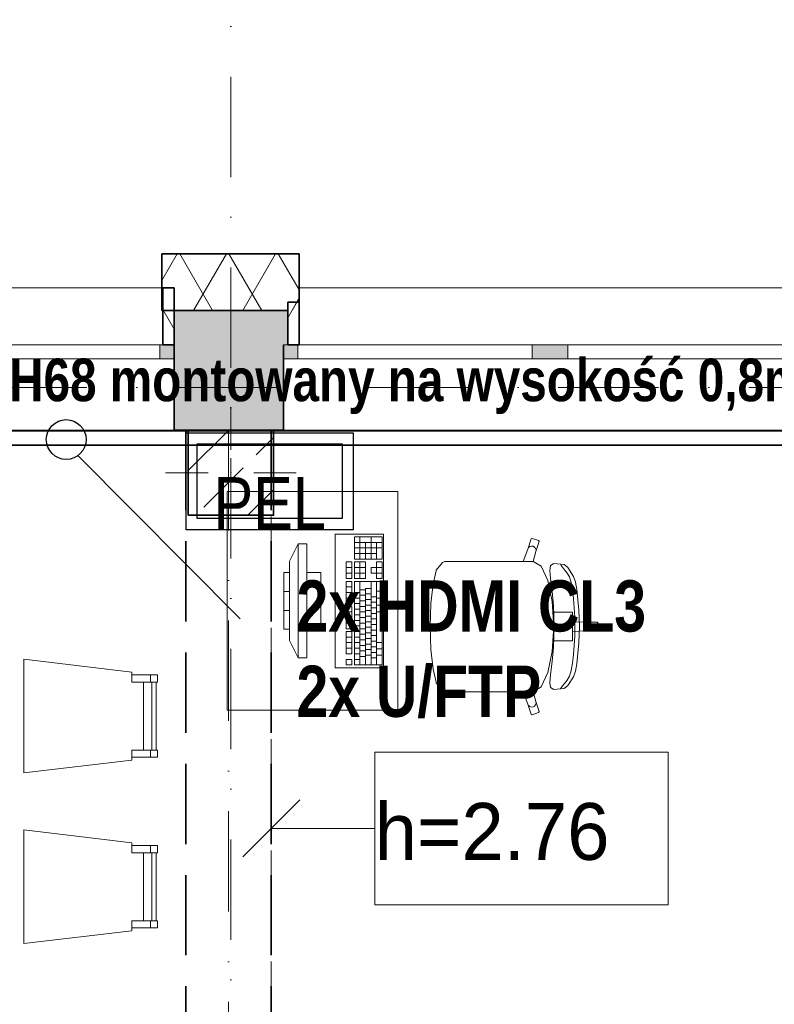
# Model space of a CAD drawing. Header units: millimetres. Extents: x 82175 to 237000, y 24756 to 471700.
# Tile 93 of 256: x 106547 to 109201, y 245640 to 249102. Entities that reach past the tile are written whole.
import ezdxf
from ezdxf.lldxf.tags import DXFTag

# ---------------------------------------------------------------- set-up
doc = ezdxf.new("R2010")
doc.units = ezdxf.units.MM
doc.linetypes.add('Krawędzie ukryte', pattern=[3.912222, 2.822222, -1.09])
doc.linetypes.add('Kropki i Kreski', pattern=[6.702778, 3.527778, -1.763889, 0, -1.411111])
for name, color, linetype, lineweight in [('!! kanał podpoaraperowy z gniazdami', 6, 'Continuous', 35), ('#_EL - opis', 7, 'Continuous', 20), ('\xa0♦IT - HDMI', 1, 'Continuous', 35), ('\xa0♦IT - opis', 3, 'SOLID', 30)]:
    doc.layers.add(name, color=color, linetype=linetype, lineweight=lineweight)
for name, color, linetype in [('#EL - Teletechnika', 3, 'Continuous'), ('- A - ocieplenie', 8, 'Continuous'), ('Konstrukcja - Belki', 8, 'Continuous'), ('Konstrukcja - Siatka mod', 8, 'Continuous'), ('Konstrukcja - Stropy', 8, 'Continuous'), ('Konstrukcja - Słupy', 8, 'Continuous'), ('Konstrukcja - Ściany nośne wew..P', 8, 'Continuous'), ('Konstrukcja - Ściany zewnętrzne', 8, 'Continuous'), ('Okna Archicada', 8, 'Continuous'), ('Opisy - Etykiety', 8, 'Continuous'), ('Wnętrze - Umeblowanie', 8, 'Continuous')]:
    doc.layers.add(name, color=color, linetype=linetype)
doc.styles.add('OP_100', font='ARIALN.TTF', dxfattribs={"width": 0.8, "height": 20})
doc.styles.get("Standard").update_dxf_attribs({"font": 'arial.ttf'})
doc.styles.add('STYL_AUTOMATYCZNY_5', font='txt')
tags = doc.linetypes.add('SOLID', pattern=[10, 10, 0]).pattern_tags.tags
tags[6:7] = [DXFTag(74, 4), DXFTag(75, 0), DXFTag(340, '0'), DXFTag(46, 0.0), DXFTag(50, 0.0), DXFTag(44, 0.0), DXFTag(45, 0.0)]
tags[4:5] = [DXFTag(74, 4), DXFTag(75, 0), DXFTag(340, '0'), DXFTag(46, 0.0), DXFTag(50, 0.0), DXFTag(44, 0.0), DXFTag(45, 0.0)]
pattern_1 = [(60, (-135208.59, 523986.62), (-129.90381, 75), []), (120, (-135208.59, 523986.62), (129.90381, 75), [])]

# ---------------------------------------------------------------- blocks, each defined once
blk = doc.blocks.new('PEl 2')
at = {"layer": '#EL - Teletechnika', "color": 1, "lineweight": 30}
blk.add_lwpolyline([(53978.4, 11970.9), (53390.4, 11970.9), (53390.4, 12311.9), (53978.4, 12311.9)], close=True, dxfattribs=at)
at = {"layer": '#EL - Teletechnika', "color": 7, "lineweight": 30}
blk.add_lwpolyline([(53939, 12010.2), (53429.7, 12010.2), (53429.7, 12272.5), (53939, 12272.5)], close=True, dxfattribs=at)
at = {"layer": '#EL - Teletechnika', "color": 1, "insert": (53684.4, 12064.5), "char_height": 20.791, "attachment_point": 5, "line_spacing_factor": 0.4}
blk.add_mtext('\\fArial Narrow|b0|i0;{\\H8.7679950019x;\\A1;PEL}\\A1;\\fTahoma|b1|i0|c238;\\P', dxfattribs=at)

msp = doc.modelspace()

# ---------------------------------------------------------------- hatches: boundary and pattern name
at = {"layer": '- A - ocieplenie', "linetype": 'Continuous', "lineweight": 13}
h = msp.add_hatch(dxfattribs=at)
h.set_pattern_fill('Izolacja_miękka_0004', color=8, style=0, pattern_type=2)
h.set_pattern_definition(pattern_1)
h.paths.add_polyline_path([(107046.7, 248078.9), (107530, 248078.9), (107530, 248278.9), (107046.7, 248278.9)])
h = msp.add_hatch(dxfattribs=at)
h.set_pattern_fill('Izolacja_miękka_0004', color=8, style=0, pattern_type=2)
h.set_pattern_definition(pattern_1)
h.paths.add_polyline_path([(107050, 248158.9), (107050, 247958.9), (107090, 247958.9), (107090, 248158.9)])
h = msp.add_hatch(dxfattribs=at)
h.set_pattern_fill('Izolacja_miękka_0004', color=8, style=0, pattern_type=2)
h.set_pattern_definition(pattern_1)
h.paths.add_polyline_path([(107530, 248158.9), (107490, 247958.9), (107530, 247958.9)])
h = msp.add_hatch(dxfattribs=at)
h.set_pattern_fill('Izolacja_miękka_0004', color=256, style=0, pattern_type=2)
h.set_pattern_definition(pattern_1)
h.paths.add_polyline_path([(107530, 248158.9), (107520, 248108.9), (107530, 248108.9)])
h = msp.add_hatch(dxfattribs=at)
h.set_pattern_fill('Izolacja_miękka_0004', color=8, style=0, pattern_type=2)
h.set_pattern_definition(pattern_1)
h.paths.add_polyline_path([(107490, 247958.9), (107520, 248108.9), (107490, 248108.9)])
at = {"layer": 'Konstrukcja - Słupy', "linetype": 'Continuous', "lineweight": 25}
h = msp.add_hatch(dxfattribs=at)
h.set_pattern_fill('Beton_zbrojony_0004', color=8, style=0, pattern_type=2)
h.set_pattern_definition([(45, (-135208.59, 523986.62), (-183.84776, 183.84776), []), (45, (-135300.5, 524078.54), (-183.84776, 183.84776), [195, -65])])
h.paths.add_polyline_path([(107140, 247358.9), (107440, 247358.9), (107440, 247658.9), (107140, 247658.9)])
at = {"layer": 'Konstrukcja - Ściany zewnętrzne', "linetype": 'Continuous', "lineweight": 13}
for points in [[(107090, 248078.9), (107090, 247958.9), (107490, 247958.9), (107490, 248078.9)], [(107475, 247958.9), (107090, 247958.9), (107090, 247658.9), (107475, 247658.9)]]:
    msp.add_hatch(color=8, dxfattribs=at).paths.add_polyline_path(points)
at = {"layer": 'Okna Archicada', "linetype": 'Continuous', "lineweight": 13}
for points in [[(107090, 247908.9), (107090, 247958.9), (107040, 247958.9), (107040, 247908.9)], [(107475, 247958.9), (107475, 247908.9), (107525, 247908.9), (107525, 247958.9)], [(108400, 247908.9), (108400, 247958.9), (108350, 247958.9), (108350, 247908.9)], [(108400, 247958.9), (108400, 247908.9), (108475, 247908.9), (108475, 247958.9)]]:
    msp.add_hatch(color=8, dxfattribs=at).paths.add_polyline_path(points)

# ---------------------------------------------------------------- linework, layer by layer
at = {"layer": '!! kanał podpoaraperowy z gniazdami'}
msp.add_lwpolyline([(110198.9, 247655.5), (101542.5, 247655.5), (101542.5, 247605.5), (110198.9, 247605.5)], close=True, dxfattribs=at)
at = {"layer": '- A - ocieplenie', "color": 8, "linetype": 'Continuous', "lineweight": 35, "ltscale": 100}
for p, q in [((107050, 248158.9), (107050, 248108.9)), ((107530, 248008.9), (107530, 248158.9)), ((107050, 248108.9), (107050, 247958.9)), ((107530, 247958.9), (107530, 248008.9))]:
    msp.add_line(p, q, dxfattribs=at)
at = {"layer": '- A - ocieplenie', "color": 8, "linetype": 'Continuous', "lineweight": 35, "ltscale": 100, "flags": 128}
for points in [[(107530, 248278.9), (107046.7, 248278.9)], [(107046.7, 248278.9), (107046.7, 248078.9)], [(107530, 248078.9), (107530, 248278.9)], [(107090, 248158.9), (107050, 248158.9)], [(107090, 247958.9), (107090, 248158.9)], [(107530, 248158.9), (107530, 248108.9)], [(107490, 248108.9), (107490, 247958.9)], [(107490, 248108.9), (107530, 248108.9)], [(107046.7, 248078.9), (107490, 248078.9)], [(107050, 247958.9), (107090, 247958.9)], [(107490, 247958.9), (107530, 247958.9)]]:
    msp.add_lwpolyline(points, dxfattribs=at)
at = {"layer": 'Konstrukcja - Belki', "color": 8, "linetype": 'Krawędzie ukryte', "lineweight": 35, "ltscale": 100}
for p, q in [((107131.8, 247658.9), (107131.8, 244724.9)), ((107131.8, 247658.9), (107431.8, 247658.9)), ((107431.8, 247658.9), (107431.8, 244724.9))]:
    msp.add_line(p, q, dxfattribs=at)
at = {"layer": 'Konstrukcja - Belki', "color": 8, "linetype": 'Kropki i Kreski', "lineweight": 13, "ltscale": 100}
msp.add_line((107281.8, 247658.9), (107281.8, 244724.9), dxfattribs=at)
at = {"layer": 'Konstrukcja - Siatka mod', "color": 8, "linetype": 'Kropki i Kreski', "lineweight": 13, "ltscale": 100}
for p, q in [((107290, 233800), (107290, 250764.8)), ((93022.5, 247808.9), (122467, 247808.9))]:
    msp.add_line(p, q, dxfattribs=at)
at = {"layer": 'Konstrukcja - Stropy', "color": 8, "linetype": 'Continuous', "lineweight": 13, "ltscale": 100, "flags": 128}
msp.add_lwpolyline([(107140, 240228.9), (110439, 240228.9), (110439, 235178.9), (122510, 235178.9), (122510, 247658.9), (95470, 247658.9), (95470, 235178.9), (107140, 235178.9)], close=True, dxfattribs=at)
at = {"layer": 'Konstrukcja - Słupy', "color": 8, "linetype": 'Continuous', "lineweight": 0, "ltscale": 100}
for p, q in [((107290, 247588.9), (107290, 247738.9)), ((107210, 247508.9), (107060, 247508.9)), ((107370, 247508.9), (107520, 247508.9)), ((107290, 247428.9), (107290, 247278.9))]:
    msp.add_line(p, q, dxfattribs=at)
at = {"layer": 'Konstrukcja - Słupy', "color": 8, "linetype": 'Continuous', "lineweight": 35, "ltscale": 100, "flags": 128}
msp.add_lwpolyline([(107140, 247358.9), (107440, 247358.9), (107440, 247658.9), (107140, 247658.9)], close=True, dxfattribs=at)
at = {"layer": 'Konstrukcja - Słupy', "color": 8, "linetype": 'Continuous', "lineweight": 0, "ltscale": 100}
msp.add_point((107290, 247508.9), dxfattribs=at)
at = {"layer": 'Konstrukcja - Ściany nośne wew..P', "color": 8, "linetype": 'Krawędzie ukryte', "lineweight": 20, "ltscale": 100, "flags": 128}
for points in [[(107131.8, 247658.9), (107131.8, 244724.9)], [(107431.8, 247658.9), (107131.8, 247658.9)], [(107431.8, 244724.9), (107431.8, 247658.9)]]:
    msp.add_lwpolyline(points, dxfattribs=at)
at = {"layer": 'Konstrukcja - Ściany zewnętrzne', "color": 8, "linetype": 'Continuous', "lineweight": 35, "ltscale": 100}
for p, q in [((107090, 247958.9), (107090, 247908.9)), ((107475, 247958.9), (107475, 247908.9)), ((107090, 247908.9), (107090, 247658.9)), ((107475, 247908.9), (107475, 247658.9))]:
    msp.add_line(p, q, dxfattribs=at)
at = {"layer": 'Konstrukcja - Ściany zewnętrzne', "color": 8, "linetype": 'Continuous', "lineweight": 13, "ltscale": 100, "flags": 128}
msp.add_lwpolyline([(107490, 247958.9), (107490, 248078.9), (107090, 248078.9), (107090, 247958.9)], dxfattribs=at)
at = {"layer": 'Konstrukcja - Ściany zewnętrzne', "color": 8, "linetype": 'Continuous', "lineweight": 35, "ltscale": 100, "flags": 128}
for points in [[(107090, 247658.9), (107140, 247658.9)], [(107440, 247658.9), (107475, 247658.9)]]:
    msp.add_lwpolyline(points, dxfattribs=at)
at = {"layer": 'Okna Archicada', "color": 8, "linetype": 'Continuous', "lineweight": 13, "ltscale": 100}
for p, q in [((104410, 248158.9), (107050, 248158.9)), ((107530, 248158.9), (110200, 248158.9)), ((107090, 247958.9), (104370, 247958.9)), ((104410, 247958.9), (107050, 247958.9)), ((106215, 247958.9), (107040, 247958.9)), ((107040, 247908.9), (107040, 247958.9)), ((107040, 247958.9), (107090, 247958.9)), ((110255, 247958.9), (107475, 247958.9)), ((107475, 247958.9), (107525, 247958.9)), ((107525, 247958.9), (107525, 247908.9)), ((107525, 247958.9), (108350, 247958.9)), ((107530, 247958.9), (110200, 247958.9)), ((108350, 247908.9), (108350, 247958.9)), ((108350, 247958.9), (108400, 247958.9)), ((108400, 247958.9), (108475, 247958.9)), ((108475, 247958.9), (108475, 247908.9)), ((108475, 247958.9), (109255, 247958.9)), ((107040, 247908.9), (106215, 247908.9)), ((107090, 247908.9), (107040, 247908.9)), ((107525, 247908.9), (107475, 247908.9)), ((108350, 247908.9), (107525, 247908.9)), ((108400, 247908.9), (108350, 247908.9)), ((108475, 247908.9), (108400, 247908.9)), ((109255, 247908.9), (108475, 247908.9)), ((107090, 247658.9), (104370, 247658.9)), ((110255, 247658.9), (107475, 247658.9))]:
    msp.add_line(p, q, dxfattribs=at)
at = {"layer": 'Okna Archicada', "color": 8, "linetype": 'Continuous', "lineweight": 35, "ltscale": 100}
for p, q in [((107050, 248158.9), (107050, 248108.9)), ((107530, 248008.9), (107530, 248158.9)), ((107050, 248108.9), (107050, 247958.9)), ((107530, 247958.9), (107530, 248008.9)), ((107090, 247958.9), (107090, 247908.9)), ((107090, 247958.9), (107090, 247908.9)), ((107475, 247958.9), (107475, 247908.9)), ((107475, 247958.9), (107475, 247908.9)), ((107090, 247908.9), (107090, 247658.9)), ((107475, 247908.9), (107475, 247658.9))]:
    msp.add_line(p, q, dxfattribs=at)
at = {"layer": 'Opisy - Etykiety', "color": 8, "linetype": 'Continuous', "lineweight": 20, "ltscale": 100}
for p, q in [((108827.3, 246526.2), (107795.9, 246526.2)), ((107795.9, 246526.2), (107795.9, 245989.7)), ((108827.3, 245989.7), (108827.3, 246526.2)), ((107531.8, 246358), (107331.8, 246158)), ((107431.8, 246258), (107795.9, 246258)), ((107795.9, 245989.7), (108827.3, 245989.7))]:
    msp.add_line(p, q, dxfattribs=at)
at = {"layer": 'Wnętrze - Umeblowanie', "color": 8, "linetype": 'Continuous', "lineweight": 13, "ltscale": 100}
for p, q in [((107821.5, 247283.4), (107724.5, 247283.4)), ((107724.5, 247283.4), (107724.5, 247205)), ((107743.9, 247205), (107743.9, 247283.4)), ((107782.7, 247205), (107782.7, 247283.4)), ((107821.5, 247205), (107821.5, 247283.4)), ((108334, 247240.5), (108345.4, 247275.9)), ((108345.4, 247275.9), (108349.2, 247277.8)), ((108349.2, 247277.8), (108371.9, 247270.4)), ((108373.9, 247266.6), (108362.4, 247231.2)), ((108371.9, 247270.4), (108373.9, 247266.6)), ((107526.4, 247258.2), (107496.4, 247198.2)), ((107556.4, 247258.2), (107526.4, 247258.2)), ((107526.4, 247258.2), (107526.4, 246858.2)), ((107556.4, 246858.2), (107556.4, 247258.2)), ((107821.5, 247263.8), (107724.5, 247263.8)), ((107821.5, 247244.2), (107724.5, 247244.2)), ((107763.3, 247205), (107763.3, 247263.8)), ((107802.1, 247205), (107802.1, 247263.8)), ((108318.3, 247197.1), (108334, 247240.5)), ((108334, 247240.5), (108336.8, 247245.6)), ((108336.8, 247245.6), (108341.4, 247249.3)), ((108341.4, 247249.3), (108347.1, 247250.9)), ((108347.1, 247250.9), (108352.8, 247250.2)), ((108352.8, 247250.2), (108357.9, 247247.3)), ((108357.9, 247247.3), (108361.6, 247242.7)), ((108361.6, 247242.7), (108363.1, 247237)), ((108363.1, 247237), (108362.4, 247231.2)), ((107496.4, 246918.2), (107496.4, 247198.2)), ((107802.1, 247224.6), (107724.5, 247224.6)), ((107724.5, 247205), (107821.5, 247205)), ((108033.5, 247192.6), (108042.1, 247197.1)), ((108042.1, 247197.1), (108073.1, 247197.1)), ((108073.1, 247197.1), (108109.2, 247197.1)), ((108109.2, 247197.1), (108318.3, 247197.1)), ((108352.6, 247197.1), (108318.3, 247197.1)), ((108352.6, 247197.1), (108352.8, 247197)), ((108362.4, 247231.2), (108352.8, 247197)), ((108352.8, 247197), (108380.6, 247179.7)), ((107714.9, 247195.2), (107695.5, 247195.2)), ((107695.5, 247195.2), (107695.5, 247136.5)), ((107714.9, 247175.7), (107695.5, 247175.7)), ((107714.9, 247136.5), (107714.9, 247195.2)), ((107763.3, 247195.2), (107724.5, 247195.2)), ((107724.5, 247195.2), (107724.5, 247136.5)), ((107763.3, 247175.7), (107724.5, 247175.7)), ((107743.9, 247136.5), (107743.9, 247195.2)), ((107763.3, 247136.5), (107763.3, 247195.2)), ((107802.1, 247175.7), (107782.7, 247175.7)), ((107782.7, 247175.7), (107782.7, 247156.1)), ((107821.5, 247195.2), (107802.1, 247195.2)), ((107802.1, 247195.2), (107802.1, 247175.7)), ((107821.5, 247175.7), (107802.1, 247175.7)), ((107802.1, 247156.1), (107802.1, 247175.7)), ((107821.5, 247136.5), (107821.5, 247195.2)), ((108000.8, 247117.7), (108011.5, 247163.6)), ((108011.5, 247163.6), (108012.3, 247165.8)), ((108012.3, 247165.8), (108033.5, 247192.6)), ((108380.6, 247179.7), (108404.4, 247130)), ((108411.1, 247165.3), (108414.2, 247182.5)), ((108413.7, 247136.4), (108411.1, 247165.3)), ((108414.2, 247182.5), (108425.7, 247189.2)), ((108425.7, 247189.2), (108461.8, 247185.9)), ((108451.3, 247182.9), (108448.6, 247186.6)), ((108456.4, 247176.6), (108451.3, 247182.9)), ((108462.6, 247167.6), (108456.4, 247176.6)), ((108461.8, 247185.9), (108475, 247175.4)), ((108472.6, 247155.9), (108462.6, 247167.6)), ((108475, 247175.4), (108495.1, 247144.4)), ((107496.4, 247158.2), (107476.4, 247158.2)), ((107476.4, 247158.2), (107476.4, 246958.2)), ((107496.4, 246958.2), (107496.4, 247158.2)), ((107606.4, 247158.2), (107556.4, 247158.2)), ((107556.4, 247158.2), (107556.4, 246958.2)), ((107606.4, 246958.2), (107606.4, 247158.2)), ((107714.9, 247156.1), (107695.5, 247156.1)), ((107695.5, 247136.5), (107714.9, 247136.5)), ((107763.3, 247156.1), (107724.5, 247156.1)), ((107724.5, 247136.5), (107763.3, 247136.5)), ((107782.7, 247156.1), (107802.1, 247156.1)), ((107802.1, 247156.1), (107802.1, 247136.5)), ((107821.5, 247156.1), (107802.1, 247156.1)), ((107802.1, 247136.5), (107821.5, 247136.5)), ((108404.4, 247130), (108420.3, 247055.6)), ((108419.5, 247091.1), (108413.7, 247136.4)), ((108480.3, 247142.7), (108472.6, 247155.9)), ((108486.6, 247122.3), (108480.3, 247142.7)), ((108495.1, 247144.4), (108502.3, 247124.4)), ((107714.9, 247126.7), (107695.5, 247126.7)), ((107695.5, 247126.7), (107695.5, 247048.4)), ((107714.9, 247107.1), (107695.5, 247107.1)), ((107714.9, 247048.4), (107714.9, 247126.7)), ((107821.5, 247126.7), (107724.5, 247126.7)), ((107724.5, 247126.7), (107724.5, 246833)), ((107743.9, 246833), (107743.9, 247126.7)), ((107763.3, 247097.3), (107743.9, 247097.3)), ((107763.3, 246833), (107763.3, 247102.2)), ((107782.7, 247102.2), (107763.3, 247102.2)), ((107782.7, 246833), (107782.7, 247126.7)), ((107802.1, 246833), (107802.1, 247126.7)), ((107821.5, 246833), (107821.5, 247126.7)), ((107993.6, 247048.9), (108000.8, 247117.7)), ((108491.5, 247096.4), (108486.6, 247122.3)), ((108495.2, 247066.4), (108491.5, 247096.4)), ((108502.3, 247124.4), (108507.1, 247098.5)), ((108507.1, 247098.5), (108514.1, 247025.3)), ((107496.4, 247091.5), (107476.4, 247091.5)), ((107714.9, 247087.5), (107695.5, 247087.5)), ((107714.9, 247068), (107695.5, 247068)), ((107743.9, 247087.5), (107724.5, 247087.5)), ((107743.9, 247068), (107724.5, 247068)), ((107763.3, 247077.7), (107743.9, 247077.7)), ((107763.3, 247058.2), (107743.9, 247058.2)), ((107782.7, 247082.6), (107763.3, 247082.6)), ((107782.7, 247063.1), (107763.3, 247063.1)), ((107802.1, 247072.8), (107782.7, 247072.8)), ((107821.5, 247092.4), (107802.1, 247092.4)), ((107821.5, 247068), (107802.1, 247068)), ((108424.2, 247040.1), (108419.5, 247091.1)), ((108497.7, 247033.9), (108495.2, 247066.4)), ((107496.4, 247024.8), (107476.4, 247024.8)), ((107695.5, 247048.4), (107714.9, 247048.4)), ((107714.9, 247038.6), (107695.5, 247038.6)), ((107695.5, 247038.6), (107695.5, 246960.2)), ((107714.9, 246960.2), (107714.9, 247038.6)), ((107743.9, 247048.4), (107724.5, 247048.4)), ((107743.9, 247028.8), (107724.5, 247028.8)), ((107763.3, 247038.6), (107743.9, 247038.6)), ((107782.7, 247043.5), (107763.3, 247043.5)), ((107782.7, 247023.9), (107763.3, 247023.9)), ((107802.1, 247053.3), (107782.7, 247053.3)), ((107802.1, 247033.7), (107782.7, 247033.7)), ((107821.5, 247043.5), (107802.1, 247043.5)), ((107991, 246967.8), (107993.5, 247047.9)), ((107993.5, 247047.9), (107993.6, 247048.9)), ((108420.3, 247055.6), (108422.7, 247018.2)), ((108426.5, 246967.8), (108424.2, 247040.1)), ((108499.2, 247000.6), (108497.7, 247033.9)), ((108514.1, 247025.3), (108516.3, 246967.8)), ((107714.9, 247019), (107695.5, 247019)), ((107714.9, 246999.4), (107695.5, 246999.4)), ((107743.9, 247009.2), (107724.5, 247009.2)), ((107743.9, 246989.6), (107724.5, 246989.6)), ((107763.3, 247019), (107743.9, 247019)), ((107763.3, 246999.4), (107743.9, 246999.4)), ((107782.7, 247004.3), (107763.3, 247004.3)), ((107802.1, 247014.1), (107782.7, 247014.1)), ((107802.1, 246994.5), (107782.7, 246994.5)), ((107821.5, 247019), (107802.1, 247019)), ((108422.7, 247018.2), (108425.9, 246967.8)), ((108422.7, 247018.2), (108461.4, 247018.2)), ((108461.4, 247018.2), (108491.3, 247018.2)), ((108491.3, 247018.2), (108491.3, 246984.7)), ((108499.7, 246967.8), (108499.2, 247000.6)), ((107476.4, 246958.2), (107496.4, 246958.2)), ((107556.4, 246958.2), (107606.4, 246958.2)), ((107714.9, 246979.8), (107695.5, 246979.8)), ((107695.5, 246960.2), (107714.9, 246960.2)), ((107743.9, 246970), (107724.5, 246970)), ((107763.3, 246979.8), (107743.9, 246979.8)), ((107763.3, 246960.2), (107743.9, 246960.2)), ((107782.7, 246984.7), (107763.3, 246984.7)), ((107782.7, 246965.1), (107763.3, 246965.1)), ((107802.1, 246974.9), (107782.7, 246974.9)), ((107802.1, 246955.3), (107782.7, 246955.3)), ((107991, 246967.8), (107993.5, 246887.8)), ((108422.7, 246917.5), (108425.9, 246967.8)), ((108426.5, 246967.8), (108424.2, 246895.5)), ((108491.3, 246984.7), (108491.3, 246967.8)), ((108491.3, 246984.7), (108541.2, 246982.9)), ((108491.3, 246950.9), (108491.3, 246967.8)), ((108499.7, 246967.8), (108499.2, 246935.1)), ((108514.1, 246910.3), (108516.3, 246967.8)), ((108541.2, 246982.9), (108546.9, 246981.8)), ((108541.2, 246982.9), (108578.1, 246982.9)), ((108546.9, 246981.8), (108551.7, 246978.5)), ((108546.9, 246953.9), (108551.7, 246957.2)), ((108551.7, 246978.5), (108555, 246973.6)), ((108551.7, 246957.2), (108555, 246962.1)), ((108555, 246973.6), (108556.1, 246967.8)), ((108555, 246962.1), (108556.1, 246967.8)), ((108578.1, 246982.9), (108581, 246979.9)), ((108578.1, 246952.7), (108581, 246955.8)), ((108581, 246979.9), (108581, 246967.8)), ((108581, 246955.8), (108581, 246967.8)), ((107714.9, 246950.5), (107695.5, 246950.5)), ((107695.5, 246950.5), (107695.5, 246872.1)), ((107714.9, 246930.9), (107695.5, 246930.9)), ((107714.9, 246872.1), (107714.9, 246950.5)), ((107743.9, 246950.5), (107724.5, 246950.5)), ((107743.9, 246930.9), (107724.5, 246930.9)), ((107763.3, 246940.7), (107743.9, 246940.7)), ((107763.3, 246921.1), (107743.9, 246921.1)), ((107782.7, 246945.6), (107763.3, 246945.6)), ((107782.7, 246926), (107763.3, 246926)), ((107802.1, 246935.8), (107782.7, 246935.8)), ((108491.3, 246950.9), (108541.2, 246952.7)), ((108491.3, 246917.5), (108491.3, 246950.9)), ((108499.2, 246935.1), (108497.7, 246901.7)), ((108541.2, 246952.7), (108546.9, 246953.9)), ((108541.2, 246952.7), (108578.1, 246952.7)), ((107526.4, 246858.2), (107496.4, 246918.2)), ((107714.9, 246911.3), (107695.5, 246911.3)), ((107714.9, 246891.7), (107695.5, 246891.7)), ((107743.9, 246911.3), (107724.5, 246911.3)), ((107743.9, 246891.7), (107724.5, 246891.7)), ((107763.3, 246901.5), (107743.9, 246901.5)), ((107782.7, 246906.4), (107763.3, 246906.4)), ((107782.7, 246886.8), (107763.3, 246886.8)), ((107802.1, 246916.2), (107782.7, 246916.2)), ((107802.1, 246896.6), (107782.7, 246896.6)), ((107821.5, 246911.3), (107802.1, 246911.3)), ((107821.5, 246889.3), (107802.1, 246889.3)), ((107993.5, 246887.8), (107993.6, 246886.7)), ((107993.6, 246886.7), (108000.8, 246818)), ((108424.2, 246895.5), (108419.5, 246844.6)), ((108420.3, 246880.1), (108422.7, 246917.5)), ((108422.7, 246917.5), (108461.4, 246917.5)), ((108461.4, 246917.5), (108491.3, 246917.5)), ((108497.7, 246901.7), (108495.2, 246869.3)), ((108507.1, 246837.1), (108514.1, 246910.3)), ((107526.4, 246858.2), (107556.4, 246858.2)), ((107695.5, 246872.1), (107714.9, 246872.1)), ((107714.9, 246852.5), (107695.5, 246852.5)), ((107695.5, 246852.5), (107695.5, 246833)), ((107714.9, 246833), (107714.9, 246852.5)), ((107743.9, 246872.1), (107724.5, 246872.1)), ((107743.9, 246852.5), (107724.5, 246852.5)), ((107763.3, 246881.9), (107743.9, 246881.9)), ((107763.3, 246862.3), (107743.9, 246862.3)), ((107782.7, 246867.2), (107763.3, 246867.2)), ((107802.1, 246877), (107782.7, 246877)), ((107802.1, 246857.4), (107782.7, 246857.4)), ((107821.5, 246867.2), (107802.1, 246867.2)), ((108404.4, 246805.7), (108420.3, 246880.1)), ((108495.2, 246869.3), (108491.5, 246839.3)), ((107695.5, 246833), (107714.9, 246833)), ((107724.5, 246833), (107821.5, 246833)), ((108000.8, 246818), (108011.5, 246772)), ((108419.5, 246844.6), (108413.7, 246799.3)), ((108491.5, 246839.3), (108486.6, 246813.4)), ((108502.3, 246811.3), (108507.1, 246837.1)), ((107007, 246797.6), (107007, 246772.6)), ((108380.6, 246756), (108404.4, 246805.7)), ((108413.7, 246799.3), (108411.1, 246770.4)), ((108480.3, 246793), (108472.6, 246779.8)), ((108475, 246760.3), (108495.1, 246791.3)), ((108486.6, 246813.4), (108480.3, 246793)), ((108495.1, 246791.3), (108502.3, 246811.3)), ((107012, 246533.2), (107012, 246772.6)), ((108011.5, 246772), (108012.3, 246769.9)), ((108012.3, 246769.9), (108033.5, 246743.1)), ((108352.8, 246738.7), (108380.6, 246756)), ((108411.1, 246770.4), (108414.2, 246753.2)), ((108414.2, 246753.2), (108425.7, 246746.4)), ((108425.7, 246746.4), (108461.8, 246749.7)), ((108451.3, 246752.8), (108448.6, 246749.1)), ((108456.4, 246759.1), (108451.3, 246752.8)), ((108462.6, 246768.1), (108456.4, 246759.1)), ((108461.8, 246749.7), (108475, 246760.3)), ((108472.6, 246779.8), (108462.6, 246768.1)), ((108033.5, 246743.1), (108042.1, 246738.6)), ((108042.1, 246738.6), (108073.1, 246738.6)), ((108073.1, 246738.6), (108109.2, 246738.6)), ((108109.2, 246738.6), (108318.3, 246738.6)), ((108352.6, 246738.6), (108318.3, 246738.6)), ((108318.3, 246738.6), (108334, 246695.2)), ((108352.6, 246738.6), (108352.8, 246738.7)), ((108362.4, 246704.5), (108352.8, 246738.7)), ((108334, 246695.2), (108336.8, 246690.1)), ((108334, 246695.2), (108345.4, 246659.8)), ((108336.8, 246690.1), (108341.4, 246686.4)), ((108341.4, 246686.4), (108347.1, 246684.8)), ((108347.1, 246684.8), (108352.8, 246685.5)), ((108352.8, 246685.5), (108357.9, 246688.4)), ((108357.9, 246688.4), (108361.6, 246693)), ((108361.6, 246693), (108363.1, 246698.7)), ((108363.1, 246698.7), (108362.4, 246704.5)), ((108373.9, 246669.1), (108362.4, 246704.5)), ((108345.4, 246659.8), (108349.2, 246657.8)), ((108349.2, 246657.8), (108371.9, 246665.3)), ((108371.9, 246665.3), (108373.9, 246669.1)), ((107007, 246508.2), (107007, 246533.2)), ((107007, 246197.6), (107007, 246172.6)), ((107012, 245933.2), (107012, 246172.6)), ((107007, 245908.2), (107007, 245933.2))]:
    msp.add_line(p, q, dxfattribs=at)
at = {"layer": 'Wnętrze - Umeblowanie', "color": 8, "linetype": 'Continuous', "lineweight": 13, "ltscale": 100, "flags": 128}
for points in [[(107276.4, 246673.8), (107276.4, 247442.6), (107876.4, 247442.6), (107876.4, 246673.8)], [(107656.4, 246823.2), (107826.4, 246823.2), (107826.4, 247293.2), (107656.4, 247293.2)], [(106562, 246452.9), (106562, 246852.9), (106942, 246807.6), (106942, 246772.6), (106982, 246772.6), (106982, 246533.2), (106942, 246533.2), (106942, 246498.1)], [(106942, 246797.6), (106942, 246772.6), (107032, 246772.6), (107032, 246797.6)], [(106982, 246533.2), (106982, 246772.6), (107027, 246772.6), (107027, 246533.2)], [(106942, 246508.2), (106942, 246533.2), (107032, 246533.2), (107032, 246508.2)], [(106562, 245852.9), (106562, 246252.9), (106942, 246207.6), (106942, 246172.6), (106982, 246172.6), (106982, 245933.2), (106942, 245933.2), (106942, 245898.1)], [(106942, 246197.6), (106942, 246172.6), (107032, 246172.6), (107032, 246197.6)], [(106982, 245933.2), (106982, 246172.6), (107027, 246172.6), (107027, 245933.2)], [(106942, 245908.2), (106942, 245933.2), (107032, 245933.2), (107032, 245908.2)]]:
    msp.add_lwpolyline(points, close=True, dxfattribs=at)
at = {"layer": '\xa0♦IT - opis', "color": 7, "linetype": 'Continuous', "lineweight": 0}
msp.add_line((107322.2, 246994.8), (106751.6, 247568.8), dxfattribs=at)
at = {"layer": '\xa0♦IT - opis', "color": 7}
msp.add_circle((106710.6, 247625.5), 70, dxfattribs=at)

# ---------------------------------------------------------------- block references
at = {"layer": '\xa0♦IT - HDMI', "rotation": 360}
msp.add_blockref('PEl 2', (53742, 235337.5), dxfattribs=at)

# ---------------------------------------------------------------- texts
at = {"layer": '#_EL - opis', "insert": (104236.7, 247910.1), "char_height": 150, "width": 13225.251, "attachment_point": 1, "style": 'OP_100'}
msp.add_mtext('\\fArial|b1|i0|c238|p34;kanał kablowy metalowy 210H68 montowany na wysokość 0,8m (oś koryta)', dxfattribs=at)
at = {"layer": 'Opisy - Etykiety', "color": 8, "linetype": 'Continuous', "lineweight": 20, "insert": (107795.9, 246246), "char_height": 200, "attachment_point": 4, "style": 'STYL_AUTOMATYCZNY_5'}
msp.add_mtext('\\A1;{\\pql;\\fGeneva|b0|i0|c0|p0;\\W1.000000;h=\\fGeneva CE|b0|i0|c0|p0;\\W1.000000;2.7\\fGeneva CE|b0|i0|c0|p0;\\W1.000000;6}', dxfattribs=at)
at = {"layer": '\xa0♦IT - opis', "char_height": 180, "width": 3733.991, "attachment_point": 1, "style": 'OP_100'}
for s, insert in [('\\C7;\\fArial|b1|i0|c238|p34;2x HDMI CL3\\PU/FTP\\P', (105200.6, 247264.4)), ('\\C7;\\fArial|b1|i0|c238|p34;2x HDMI CL3\\P2x U/FTP\\P', (107520.6, 247130.4))]:
    msp.add_mtext(s, dxfattribs=dict(at, insert=insert))

doc.saveas('drawing.dxf')
